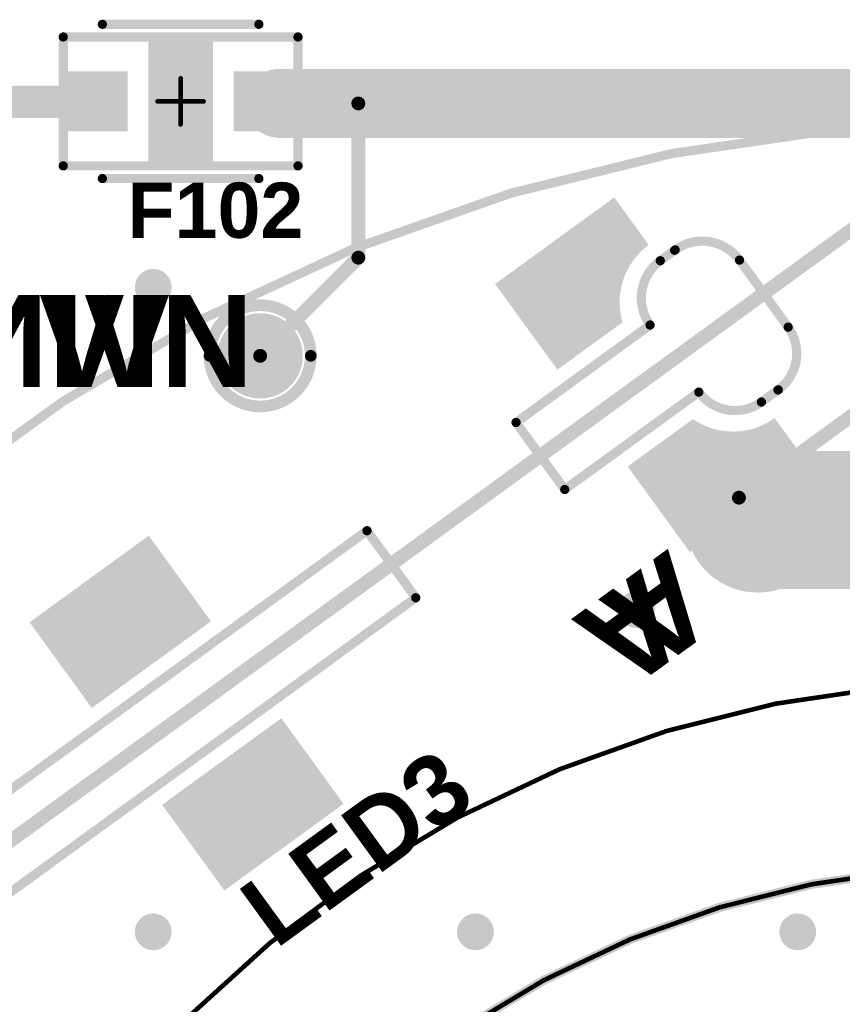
# Model space of a CAD drawing. Header units: inches. Extents: x -60 to 68, y -60 to 60.
# Tile 42 of 78: x -21 to -3, y 18 to 39. Entities that reach past the tile are written whole.
import ezdxf

# ---------------------------------------------------------------- set-up
doc = ezdxf.new("R2010")
doc.units = ezdxf.units.IN
for name, color, linetype in [('Bottom Copper', 5, 'Continuous'), ('Bottom Mask', 6, 'Continuous'), ('Bottom Overlay', 54, 'Continuous'), ('GUIDELINES', 56, 'Continuous'), ('Keep-Out Layer', 6, 'Continuous'), ('Mechanical 1', 6, 'Continuous'), ('Mechanical 2', 216, 'Continuous'), ('Multi-Layer', 9, 'Continuous'), ('Pad Holes', 156, 'Continuous'), ('PENTA', 56, 'Continuous'), ('Top Assembly', 56, 'Continuous'), ('Top Component Center', 56, 'Continuous'), ('Top Copper', 1, 'Continuous'), ('Top Mask', 216, 'Continuous'), ('Top Overlay', 2, 'Continuous'), ('Top Paste', 8, 'Continuous'), ('Via Holes', 16, 'Continuous')]:
    doc.layers.add(name, color=color, linetype=linetype)
doc.styles.add('Arial_Bold', font='txt', dxfattribs={"height": 0.2})

# ---------------------------------------------------------------- blocks, each defined once
blk = doc.blocks.new('LED_PR_113_S_____5')
at = {"layer": 'Bottom Copper'}
h = blk.add_hatch(color=5, dxfattribs=at)
edge = h.paths.add_edge_path()
edge.add_arc((0, 0), 1.4732, 0, 360)
at = {"layer": 'Bottom Mask'}
h = blk.add_hatch(color=6, dxfattribs=at)
edge = h.paths.add_edge_path()
edge.add_arc((0, 0), 1.5748, 0, 360)
at = {"layer": 'Multi-Layer'}
h = blk.add_hatch(color=9, dxfattribs=at)
edge = h.paths.add_edge_path()
edge.add_arc((0, 0), 1.4732, 0, 360)
at = {"layer": 'Pad Holes'}
h = blk.add_hatch(color=7, dxfattribs=at)
edge = h.paths.add_edge_path()
edge.add_arc((0, 0), 0.5999987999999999, 0, 360)
at = {"layer": 'Top Copper'}
h = blk.add_hatch(color=1, dxfattribs=at)
edge = h.paths.add_edge_path()
edge.add_arc((0, 0), 1.4732, 0, 360)
h = blk.add_hatch(color=1, dxfattribs=at)
edge = h.paths.add_edge_path()
edge.add_line((1.600006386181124, -2.599991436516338), (-0.1514730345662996, -2.599999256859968))
edge.add_arc((-1.599991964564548, -3.112119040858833), 1.536383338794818, 19.47090437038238, 90.00046174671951)
edge.add_line((-1.600004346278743, -1.575735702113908), (-1.600001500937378, -0.3000001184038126))
edge.add_line((-1.600001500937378, -0.3000001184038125), (1.60000523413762, -0.2999951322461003))
edge.add_line((1.60000523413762, -0.2999951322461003), (1.600006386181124, -2.599991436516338))
for points in [[(10.89998328, -2.59997448), (14.09998196, -2.59997448), (14.09998196, -0.29997908), (10.89998328, -0.29997908)], [(10.89998328, -7.49997738), (14.09998196, -7.49997738), (14.09998196, -5.19998198), (10.89998328, -5.19998198)]]:
    blk.add_hatch(color=1, dxfattribs=at).paths.add_polyline_path(points)
h = blk.add_hatch(color=1, dxfattribs=at)
edge = h.paths.add_edge_path()
edge.add_line((1.600009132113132, -5.200000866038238), (-0.1514719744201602, -5.199998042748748))
edge.add_arc((-1.599991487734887, -4.687873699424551), 1.536385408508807, 269.9995378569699, 340.5289425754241, ccw=False)
edge.add_line((-1.600003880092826, -6.22425910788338), (-1.600001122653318, -7.499995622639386))
edge.add_line((-1.600001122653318, -7.499995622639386), (1.600003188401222, -7.499998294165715))
edge.add_line((1.600003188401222, -7.499998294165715), (1.600009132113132, -5.200000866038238))
at = {"layer": 'Top Mask'}
h = blk.add_hatch(color=216, dxfattribs=at)
edge = h.paths.add_edge_path()
edge.add_arc((0, 0), 1.5748, 0, 360)
h = blk.add_hatch(color=216, dxfattribs=at)
edge = h.paths.add_edge_path()
edge.add_line((1.600006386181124, -2.599991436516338), (-0.1514730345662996, -2.599999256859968))
edge.add_arc((-1.599991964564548, -3.112119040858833), 1.536383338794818, 19.47090437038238, 90.00046174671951)
edge.add_line((-1.600004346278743, -1.575735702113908), (-1.600001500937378, -0.3000001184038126))
edge.add_line((-1.600001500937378, -0.3000001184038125), (1.60000523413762, -0.2999951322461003))
edge.add_line((1.60000523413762, -0.2999951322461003), (1.600006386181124, -2.599991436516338))
for points in [[(10.89998328, -2.59997448), (14.09998196, -2.59997448), (14.09998196, -0.29997908), (10.89998328, -0.29997908)], [(10.89998328, -7.49997738), (14.09998196, -7.49997738), (14.09998196, -5.19998198), (10.89998328, -5.19998198)]]:
    blk.add_hatch(color=216, dxfattribs=at).paths.add_polyline_path(points)
h = blk.add_hatch(color=216, dxfattribs=at)
edge = h.paths.add_edge_path()
edge.add_line((1.600009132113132, -5.200000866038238), (-0.1514719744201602, -5.199998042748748))
edge.add_arc((-1.599991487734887, -4.687873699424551), 1.536385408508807, 269.9995378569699, 340.5289425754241, ccw=False)
edge.add_line((-1.600003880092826, -6.22425910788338), (-1.600001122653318, -7.499995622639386))
edge.add_line((-1.600001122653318, -7.499995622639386), (1.600003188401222, -7.499998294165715))
edge.add_line((1.600003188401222, -7.499998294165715), (1.600009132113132, -5.200000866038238))
at = {"layer": 'Keep-Out Layer'}
for points in [[(-3.00000162, -3.00051216, 0.1999996, 0.1999996, -0.4142135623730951), (-2.02543156, -2.0259421, 0.1999996, 0.1999996, 0)], [(-1.57388306, -2.0259421, 0.1999996, 0.1999996, 0), (-2.01812144, -2.0259421, 0.1999996, 0.1999996, 0)], [(-1.57388306, -2.0259421, 0.1999996, 0.1999996, -0.4142135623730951), (-0.5998260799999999, -2.99999908, 0.1999996, 0.1999996, 0)], [(-2.99999908, -4.79999802, 0.1999996, 0.1999996, 0), (-2.99999908, -3.00050962, 0.1999996, 0.1999996, 0)], [(-0.5998260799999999, -2.99999908, 0.1999996, 0.1999996, -0.198912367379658), (-0.5998286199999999, -2.99999908, 0.1999996, 0.1999996, 0)], [(-0.5998235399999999, -3.00000162, 0.1999996, 0.1999996, 0), (-0.5998260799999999, -2.99999654, 0.1999996, 0.1999996, 0)], [(-0.5998209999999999, -2.999994, 0.1999996, 0.1999996, -0.6681786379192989), (-0.5998235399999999, -2.99999908, 0.1999996, 0.1999996, 0)], [(2.99999908, -2.999994, 0.1999996, 0.1999996, 0), (-0.5998209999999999, -2.99999654, 0.1999996, 0.1999996, 0)], [(3.00000162, -4.79999802, 0.1999996, 0.1999996, 0), (2.99999908, -2.999994, 0.1999996, 0.1999996, 0)], [(6.9999987, -4.79999802, 0.1999996, 0.1999996, 0), (7.00000124, -2.99999654, 0.1999996, 0.1999996, 0)], [(17.99999956, -2.99999654, 0.1999996, 0.1999996, 0), (7.00000124, -2.99999654, 0.1999996, 0.1999996, 0)], [(-1.99999854, -5.79999856, 0.1999996, 0.1999996, -0.4142135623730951), (-2.99999908, -4.79999802, 0.1999996, 0.1999996, 0)], [(-0.5999987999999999, -4.79999548, 0.1999996, 0.1999996, -0.4142135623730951), (-1.59999934, -5.79999602, 0.1999996, 0.1999996, 0)], [(3.00000162, -4.79999802, 0.1999996, 0.1999996, 0), (-0.59999626, -4.79999548, 0.1999996, 0.1999996, 0)], [(17.99999956, -4.79999802, 0.1999996, 0.1999996, 0), (6.9999987, -4.79999802, 0.1999996, 0.1999996, 0)], [(-1.59999426, -5.79999856, 0.1999996, 0.1999996, 0), (-1.98578216, -5.79999856, 0.1999996, 0.1999996, 0)]]:
    blk.add_lwpolyline(points, format="xyseb", dxfattribs=at)
for points in [[(-2.07543146, -2.0259421, 0.0999998, 0.0999998, 1), (-1.97543166, -2.0259421, 0.0999998, 0.0999998, 1)], [(-2.06812134, -2.0259421, 0.0999998, 0.0999998, 1), (-1.96812154, -2.0259421, 0.0999998, 0.0999998, 1)], [(-1.62388296, -2.0259421, 0.0999998, 0.0999998, 1), (-1.52388316, -2.0259421, 0.0999998, 0.0999998, 1)], [(-1.62388296, -2.0259421, 0.0999998, 0.0999998, 1), (-1.52388316, -2.0259421, 0.0999998, 0.0999998, 1)], [(-3.05000152, -3.00051216, 0.0999998, 0.0999998, 1), (-2.95000172, -3.00051216, 0.0999998, 0.0999998, 1)], [(-3.04999898, -3.00050962, 0.0999998, 0.0999998, 1), (-2.94999918, -3.00050962, 0.0999998, 0.0999998, 1)], [(-0.64982852, -2.99999908, 0.0999998, 0.0999998, 1), (-0.5498287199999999, -2.99999908, 0.0999998, 0.0999998, 1)], [(-0.64982598, -2.99999654, 0.0999998, 0.0999998, 1), (-0.54982618, -2.99999654, 0.0999998, 0.0999998, 1)], [(-0.64982598, -2.99999908, 0.0999998, 0.0999998, 1), (-0.54982618, -2.99999908, 0.0999998, 0.0999998, 1)], [(-0.64982598, -2.99999908, 0.0999998, 0.0999998, 1), (-0.54982618, -2.99999908, 0.0999998, 0.0999998, 1)], [(-0.64982344, -2.99999908, 0.0999998, 0.0999998, 1), (-0.54982364, -2.99999908, 0.0999998, 0.0999998, 1)], [(-0.64982344, -3.00000162, 0.0999998, 0.0999998, 1), (-0.54982364, -3.00000162, 0.0999998, 0.0999998, 1)], [(-0.6498208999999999, -2.999994, 0.0999998, 0.0999998, 1), (-0.5498211, -2.999994, 0.0999998, 0.0999998, 1)], [(-0.6498208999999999, -2.99999654, 0.0999998, 0.0999998, 1), (-0.5498211, -2.99999654, 0.0999998, 0.0999998, 1)], [(2.94999918, -2.999994, 0.0999998, 0.0999998, 1), (3.04999898, -2.999994, 0.0999998, 0.0999998, 1)], [(2.94999918, -2.999994, 0.0999998, 0.0999998, 1), (3.04999898, -2.999994, 0.0999998, 0.0999998, 1)], [(6.950001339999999, -2.99999654, 0.0999998, 0.0999998, 1), (7.05000114, -2.99999654, 0.0999998, 0.0999998, 1)], [(6.950001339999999, -2.99999654, 0.0999998, 0.0999998, 1), (7.05000114, -2.99999654, 0.0999998, 0.0999998, 1)], [(-3.04999898, -4.79999802, 0.0999998, 0.0999998, 1), (-2.94999918, -4.79999802, 0.0999998, 0.0999998, 1)], [(-3.04999898, -4.79999802, 0.0999998, 0.0999998, 1), (-2.94999918, -4.79999802, 0.0999998, 0.0999998, 1)], [(-0.6499986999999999, -4.79999548, 0.0999998, 0.0999998, 1), (-0.5499989, -4.79999548, 0.0999998, 0.0999998, 1)], [(-0.6499961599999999, -4.79999548, 0.0999998, 0.0999998, 1), (-0.54999636, -4.79999548, 0.0999998, 0.0999998, 1)], [(2.95000172, -4.79999802, 0.0999998, 0.0999998, 1), (3.05000152, -4.79999802, 0.0999998, 0.0999998, 1)], [(2.95000172, -4.79999802, 0.0999998, 0.0999998, 1), (3.05000152, -4.79999802, 0.0999998, 0.0999998, 1)], [(6.949998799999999, -4.79999802, 0.0999998, 0.0999998, 1), (7.049998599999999, -4.79999802, 0.0999998, 0.0999998, 1)], [(6.949998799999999, -4.79999802, 0.0999998, 0.0999998, 1), (7.049998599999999, -4.79999802, 0.0999998, 0.0999998, 1)], [(-2.04999844, -5.79999856, 0.0999998, 0.0999998, 1), (-1.94999864, -5.79999856, 0.0999998, 0.0999998, 1)], [(-2.03578206, -5.79999856, 0.0999998, 0.0999998, 1), (-1.93578226, -5.79999856, 0.0999998, 0.0999998, 1)], [(-1.64999924, -5.79999602, 0.0999998, 0.0999998, 1), (-1.54999944, -5.79999602, 0.0999998, 0.0999998, 1)], [(-1.64999416, -5.79999856, 0.0999998, 0.0999998, 1), (-1.54999436, -5.79999856, 0.0999998, 0.0999998, 1)]]:
    blk.add_lwpolyline(points, format="xyseb", close=True, dxfattribs=at)
at = {"layer": 'Bottom Overlay', "style": 'Arial_Bold', "text_generation_flag": 2}
blk.add_text('A', height=2.00000108, dxfattribs=at).set_placement((3.88605522, -0.64066928))
at = {"layer": 'Top Overlay', "style": 'Arial_Bold'}
blk.add_text('A', height=2.00000108, dxfattribs=at).set_placement((2.60100064, -0.64067436))
blk = doc.blocks.new('FP_YFF31HC_MFG_8')
at = {"layer": 'Top Copper'}
for points in [[(0.6499999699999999, 2.44999891), (0.6499999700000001, 1.14999897), (-0.6499999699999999, 1.14999897), (-0.6499999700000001, 2.44999891)], [(1.29999994, 0.6999998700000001), (1.29999994, -0.6999998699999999), (-1.29999994, -0.6999998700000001), (-1.29999994, 0.6999998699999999)], [(-0.6499999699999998, -2.45016147), (-0.6499999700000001, -1.15016153), (0.6499999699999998, -1.15016153), (0.6499999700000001, -2.45016147)]]:
    blk.add_hatch(color=1, dxfattribs=at).paths.add_polyline_path(points)
at = {"layer": 'Top Mask'}
for points in [[(0.6499999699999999, 2.44999891), (0.6499999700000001, 1.14999897), (-0.6499999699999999, 1.14999897), (-0.6499999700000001, 2.44999891)], [(-1.29985516, 0.6997827), (-1.29985516, -0.70021958), (-0.39985696, -0.70021958), (-0.39985696, 0.6997827)], [(0.39960296, 0.7004329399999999), (0.39960296, -0.6995693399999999), (1.29960116, -0.6995693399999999), (1.29960116, 0.7004329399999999)], [(-0.6499999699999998, -2.45016147), (-0.6499999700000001, -1.15016153), (0.6499999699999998, -1.15016153), (0.6499999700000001, -2.45016147)]]:
    blk.add_hatch(color=216, dxfattribs=at).paths.add_polyline_path(points)
at = {"layer": 'Top Paste'}
for points in [[(0.6499999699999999, 2.44999891), (0.6499999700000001, 1.14999897), (-0.6499999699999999, 1.14999897), (-0.6499999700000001, 2.44999891)], [(-1.29985516, 0.6997827), (-1.29985516, -0.70021958), (-0.39985696, -0.70021958), (-0.39985696, 0.6997827)], [(0.39960296, 0.7004329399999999), (0.39960296, -0.6995693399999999), (1.29960116, -0.6995693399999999), (1.29960116, 0.7004329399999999)], [(-0.6499999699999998, -2.45016147), (-0.6499999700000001, -1.15016153), (0.6499999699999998, -1.15016153), (0.6499999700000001, -2.45016147)]]:
    blk.add_hatch(color=8, dxfattribs=at).paths.add_polyline_path(points)
at = {"layer": 'Mechanical 1'}
for points in [[(-1.39999974, -2.54999998, 0.1999996, 0.1999996, 0), (-1.39999974, 2.54999998, 0.1999996, 0.1999996, 0)], [(1.39999974, 2.54999998, 0.1999996, 0.1999996, 0), (-1.39999974, 2.54999998, 0.1999996, 0.1999996, 0)], [(1.39999974, -2.54999998, 0.1999996, 0.1999996, 0), (1.39999974, 2.54999998, 0.1999996, 0.1999996, 0)], [(1.39999974, -2.54999998, 0.1999996, 0.1999996, 0), (-1.39999974, -2.54999998, 0.1999996, 0.1999996, 0)]]:
    blk.add_lwpolyline(points, format="xyseb", dxfattribs=at)
for points in [[(-1.44999964, 2.54999998, 0.0999998, 0.0999998, 1), (-1.34999984, 2.54999998, 0.0999998, 0.0999998, 1)], [(-1.44999964, 2.54999998, 0.0999998, 0.0999998, 1), (-1.34999984, 2.54999998, 0.0999998, 0.0999998, 1)], [(1.34999984, 2.54999998, 0.0999998, 0.0999998, 1), (1.44999964, 2.54999998, 0.0999998, 0.0999998, 1)], [(1.34999984, 2.54999998, 0.0999998, 0.0999998, 1), (1.44999964, 2.54999998, 0.0999998, 0.0999998, 1)], [(-1.44999964, -2.54999998, 0.0999998, 0.0999998, 1), (-1.34999984, -2.54999998, 0.0999998, 0.0999998, 1)], [(-1.44999964, -2.54999998, 0.0999998, 0.0999998, 1), (-1.34999984, -2.54999998, 0.0999998, 0.0999998, 1)], [(1.34999984, -2.54999998, 0.0999998, 0.0999998, 1), (1.44999964, -2.54999998, 0.0999998, 0.0999998, 1)], [(1.34999984, -2.54999998, 0.0999998, 0.0999998, 1), (1.44999964, -2.54999998, 0.0999998, 0.0999998, 1)]]:
    blk.add_lwpolyline(points, format="xyseb", close=True, dxfattribs=at)
at = {"layer": 'Top Assembly'}
for points in [[(1.39999974, 2.54999998, 0.1999996, 0.1999996, 0), (-1.39999974, 2.54999998, 0.1999996, 0.1999996, 0)], [(-1.39999974, -2.54999998, 0.1999996, 0.1999996, 0), (-1.39999974, 2.54999998, 0.1999996, 0.1999996, 0)], [(1.39999974, -2.54999998, 0.1999996, 0.1999996, 0), (1.39999974, 2.54999998, 0.1999996, 0.1999996, 0)], [(1.39999974, -2.54999998, 0.1999996, 0.1999996, 0), (-1.39999974, -2.54999998, 0.1999996, 0.1999996, 0)]]:
    blk.add_lwpolyline(points, format="xyseb", dxfattribs=at)
for points in [[(-1.44999964, 2.54999998, 0.0999998, 0.0999998, 1), (-1.34999984, 2.54999998, 0.0999998, 0.0999998, 1)], [(-1.44999964, 2.54999998, 0.0999998, 0.0999998, 1), (-1.34999984, 2.54999998, 0.0999998, 0.0999998, 1)], [(1.34999984, 2.54999998, 0.0999998, 0.0999998, 1), (1.44999964, 2.54999998, 0.0999998, 0.0999998, 1)], [(1.34999984, 2.54999998, 0.0999998, 0.0999998, 1), (1.44999964, 2.54999998, 0.0999998, 0.0999998, 1)], [(-1.44999964, -2.54999998, 0.0999998, 0.0999998, 1), (-1.34999984, -2.54999998, 0.0999998, 0.0999998, 1)], [(-1.44999964, -2.54999998, 0.0999998, 0.0999998, 1), (-1.34999984, -2.54999998, 0.0999998, 0.0999998, 1)], [(1.34999984, -2.54999998, 0.0999998, 0.0999998, 1), (1.44999964, -2.54999998, 0.0999998, 0.0999998, 1)], [(1.34999984, -2.54999998, 0.0999998, 0.0999998, 1), (1.44999964, -2.54999998, 0.0999998, 0.0999998, 1)]]:
    blk.add_lwpolyline(points, format="xyseb", close=True, dxfattribs=at)
at = {"layer": 'Top Component Center'}
for points in [[(0, -0.499999, 0.0999998, 0.0999998, 0), (0, 0.499999, 0.0999998, 0.0999998, 0)], [(0.499999, 0, 0.0999998, 0.0999998, 0), (-0.499999, 0, 0.0999998, 0.0999998, 0)]]:
    blk.add_lwpolyline(points, format="xyseb", dxfattribs=at)
for points in [[(-0.02499868, 0.499999, 0.0499999, 0.0499999, 1), (0.02499868, 0.499999, 0.0499999, 0.0499999, 1)], [(-0.5249976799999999, 0, 0.0499999, 0.0499999, 1), (-0.47500032, 0, 0.0499999, 0.0499999, 1)], [(0.47500032, 0, 0.0499999, 0.0499999, 1), (0.5249976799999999, 0, 0.0499999, 0.0499999, 1)], [(-0.02499868, -0.499999, 0.0499999, 0.0499999, 1), (0.02499868, -0.499999, 0.0499999, 0.0499999, 1)]]:
    blk.add_lwpolyline(points, format="xyseb", close=True, dxfattribs=at)
at = {"layer": 'Top Overlay'}
for points in [[(0.12500102, 3.14999624, 0.5999987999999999, 0.5999987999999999, 1), (-0.12500102, 3.14999624, 0.5999987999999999, 0.5999987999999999, 1)], [(-0.27500072, 3.14999624, 0.2999994, 0.2999994, 1), (0.02499868, 3.14999624, 0.2999994, 0.2999994, 1)], [(-0.02499868, 3.14999624, 0.2999994, 0.2999994, 1), (0.27500072, 3.14999624, 0.2999994, 0.2999994, 1)], [(-1.72499782, 1.69999914, 0.0999998, 0.0999998, 1), (-1.62499802, 1.69999914, 0.0999998, 0.0999998, 1)], [(1.62499802, 1.69999914, 0.0999998, 0.0999998, 1), (1.72499782, 1.69999914, 0.0999998, 0.0999998, 1)], [(-1.72500036, -1.69999914, 0.0999998, 0.0999998, 1), (-1.62500056, -1.69999914, 0.0999998, 0.0999998, 1)], [(1.62500056, -1.69999914, 0.0999998, 0.0999998, 1), (1.72500036, -1.69999914, 0.0999998, 0.0999998, 1)]]:
    blk.add_lwpolyline(points, format="xyseb", close=True, dxfattribs=at)
for points in [[(-1.67500046, -1.69999914, 0.1999996, 0.1999996, 0), (-1.67499792, 1.69999914, 0.1999996, 0.1999996, 0)], [(1.67500046, -1.69999914, 0.1999996, 0.1999996, 0), (1.67499792, 1.69999914, 0.1999996, 0.1999996, 0)]]:
    blk.add_lwpolyline(points, format="xyseb", dxfattribs=at)
blk = doc.blocks.new('TEST_POINT_TH_82')
at = {"layer": 'Bottom Copper'}
h = blk.add_hatch(color=5, dxfattribs=at)
edge = h.paths.add_edge_path()
edge.add_arc((0, 0), 0.8249996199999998, 0, 360)
at = {"layer": 'Bottom Mask'}
h = blk.add_hatch(color=6, dxfattribs=at)
edge = h.paths.add_edge_path()
edge.add_arc((0, 0), 0.92659962, 0, 360)
at = {"layer": 'Multi-Layer'}
h = blk.add_hatch(color=9, dxfattribs=at)
edge = h.paths.add_edge_path()
edge.add_arc((0, 0), 0.8249996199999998, 0, 360)
at = {"layer": 'Pad Holes'}
h = blk.add_hatch(color=7, dxfattribs=at)
edge = h.paths.add_edge_path()
edge.add_arc((0, 0), 0.499999, 0, 360)
at = {"layer": 'Top Copper'}
h = blk.add_hatch(color=1, dxfattribs=at)
edge = h.paths.add_edge_path()
edge.add_arc((0, 0), 0.8249996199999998, 0, 360)
at = {"layer": 'Top Mask'}
h = blk.add_hatch(color=216, dxfattribs=at)
edge = h.paths.add_edge_path()
edge.add_arc((0, 0), 0.92659962, 0, 360)
at = {"layer": 'Bottom Overlay'}
for points in [[(1.10000034, 0, 0.254, 0.254, 1), (-1.10000034, 0, 0.254, 0.254, 1)], [(-1.16350034, 0, 0.127, 0.127, 1), (-1.03650034, 0, 0.127, 0.127, 1)], [(1.03650034, 0, 0.127, 0.127, 1), (1.16350034, 0, 0.127, 0.127, 1)]]:
    blk.add_lwpolyline(points, format="xyseb", close=True, dxfattribs=at)
at = {"layer": 'Top Overlay'}
for points in [[(1.10000034, 0, 0.254, 0.254, 1), (-1.10000034, 0, 0.254, 0.254, 1)], [(-1.16350034, 0, 0.127, 0.127, 1), (-1.03650034, 0, 0.127, 0.127, 1)], [(1.03650034, 0, 0.127, 0.127, 1), (1.16350034, 0, 0.127, 0.127, 1)]]:
    blk.add_lwpolyline(points, format="xyseb", close=True, dxfattribs=at)
at = {"layer": 'Bottom Overlay', "style": 'Arial_Bold', "text_generation_flag": 2}
blk.add_text('VIN', height=2.00000108, rotation=360, dxfattribs=at).set_placement((-1.96170296, -0.67567556))

msp = doc.modelspace()

# ---------------------------------------------------------------- hatches: boundary and pattern name
at = {"layer": 'Bottom Copper'}
h = msp.add_hatch(color=5, dxfattribs=at)
edge = h.paths.add_edge_path()
edge.add_arc((-18.39798708, 33.5640172), 0.3999992, 0, 360)
h = msp.add_hatch(color=5, dxfattribs=at)
edge = h.paths.add_edge_path()
edge.add_arc((-7.89798522, 26.56401596), 0.3999992, 0, 360)
h = msp.add_hatch(color=5, dxfattribs=at)
edge = h.paths.add_edge_path()
edge.add_arc((-18.39798708, 19.56401472), 0.3999992, 0, 360)
h = msp.add_hatch(color=5, dxfattribs=at)
edge = h.paths.add_edge_path()
edge.add_arc((-11.39798584, 19.56401472), 0.3999992, 0, 360)
h = msp.add_hatch(color=5, dxfattribs=at)
edge = h.paths.add_edge_path()
edge.add_arc((-4.3979846, 19.56401472), 0.3999992, 0, 360)
at = {"layer": 'Top Copper'}
h = msp.add_hatch(color=1, dxfattribs=at)
edge = h.paths.add_edge_path()
edge.add_arc((-18.39798708, 33.5640172), 0.3999992, 0, 360)
h = msp.add_hatch(color=1, dxfattribs=at)
edge = h.paths.add_edge_path()
edge.add_arc((-7.89798522, 26.56401596), 0.3999992, 0, 360)
h = msp.add_hatch(color=1, dxfattribs=at)
edge = h.paths.add_edge_path()
edge.add_arc((-18.39798708, 19.56401472), 0.3999992, 0, 360)
h = msp.add_hatch(color=1, dxfattribs=at)
edge = h.paths.add_edge_path()
edge.add_arc((-11.39798584, 19.56401472), 0.3999992, 0, 360)
h = msp.add_hatch(color=1, dxfattribs=at)
edge = h.paths.add_edge_path()
edge.add_arc((-4.3979846, 19.56401472), 0.3999992, 0, 360)
at = {"layer": 'Via Holes'}
h = msp.add_hatch(color=7, dxfattribs=at)
edge = h.paths.add_edge_path()
edge.add_arc((-18.39798708, 33.5640172), 0.1999996, 0, 360)
h = msp.add_hatch(color=7, dxfattribs=at)
edge = h.paths.add_edge_path()
edge.add_arc((-7.89798522, 26.56401596), 0.1999996, 0, 360)
h = msp.add_hatch(color=7, dxfattribs=at)
edge = h.paths.add_edge_path()
edge.add_arc((-18.39798708, 19.56401472), 0.1999996, 0, 360)
h = msp.add_hatch(color=7, dxfattribs=at)
edge = h.paths.add_edge_path()
edge.add_arc((-11.39798584, 19.56401472), 0.1999996, 0, 360)
h = msp.add_hatch(color=7, dxfattribs=at)
edge = h.paths.add_edge_path()
edge.add_arc((-4.3979846, 19.56401472), 0.1999996, 0, 360)

# ---------------------------------------------------------------- linework, layer by layer
at = {"layer": 'Bottom Copper'}
msp.add_lwpolyline([(-5.26899886, 28.50799988, 2.99999908, 2.99999908, 0), (5.354942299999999, 28.50799988, 2.99999908, 2.99999908, 0)], format="xyseb", dxfattribs=at)
msp.add_lwpolyline([(-6.018997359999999, 28.50799988, 1.49999954, 1.49999954, 1), (-4.51900036, 28.50799988, 1.49999954, 1.49999954, 1)], format="xyseb", close=True, dxfattribs=at)
at = {"layer": 'GUIDELINES'}
for points in [[(25.0000008, 5.08e-06, 0.0999998, 0.0999998, 1), (-25.0000008, 5.08e-06, 0.0999998, 0.0999998, 1)], [(21.00000118, 5.08e-06, 0.0999998, 0.0999998, 1), (-21.00000118, 5.08e-06, 0.0999998, 0.0999998, 1)]]:
    msp.add_lwpolyline(points, format="xyseb", close=True, dxfattribs=at)
at = {"layer": 'Mechanical 2'}
msp.add_lwpolyline([(21.00000118, 5.08e-06, 0.1999996, 0.1999996, 1), (-21.00000118, 5.08e-06, 0.1999996, 0.1999996, 1)], format="xyseb", close=True, dxfattribs=at)
at = {"layer": 'PENTA'}
for points in [[(-35.34112058, 11.48302758, 0.2999994, 0.2999994, 0), (0, 37.15985202, 0.2999994, 0.2999994, 0)], [(-35.34112058, 11.48302758, 0.1999996, 0.1999996, -0.3249197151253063), (0, 37.15985202, 0.1999996, 0.1999996, 0)], [(-5.67457082, 28.99463086, 0.2999994, 0.2999994, 0), (-0.000127, 33.11735565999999, 0.2999994, 0.2999994, 0)], [(-5.67457082, 28.99463086, 0.2999994, 0.2999994, 0), (0, 28.99463086, 0.2999994, 0.2999994, 0)]]:
    msp.add_lwpolyline(points, format="xyseb", dxfattribs=at)
msp.add_lwpolyline([(-5.749569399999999, 28.99463086, 0.1499997, 0.1499997, 1), (-5.59957224, 28.99463086, 0.1499997, 0.1499997, 1)], format="xyseb", close=True, dxfattribs=at)
msp.add_lwpolyline([(-5.749569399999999, 28.99463086, 0.1499997, 0.1499997, 1), (-5.59957224, 28.99463086, 0.1499997, 0.1499997, 1)], format="xyseb", close=True, dxfattribs=at)
at = {"layer": 'Top Copper'}
for points in [[(-15.65779952, 37.55789796, 1.49999954, 1.49999954, 0), (-13.94297948, 37.55789796, 1.49999954, 1.49999954, 0)], [(-13.94297948, 37.55789796, 1.49999954, 1.49999954, 0), (0.27809952, 37.5579005, 1.49999954, 1.49999954, 0)], [(-23.12824178, 37.59030074, 0.7000011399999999, 0.7000011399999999, 0), (-19.60310024, 37.59030074, 0.7000011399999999, 0.7000011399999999, 0)], [(-13.94297694, 34.20722394, 0.2999994, 0.2999994, 0), (-13.94297694, 37.55789796, 0.2999994, 0.2999994, 0)], [(-16.0749996, 32.07520128, 0.2999994, 0.2999994, 0), (-13.94297694, 34.20722394, 0.2999994, 0.2999994, 0)]]:
    msp.add_lwpolyline(points, format="xyseb", dxfattribs=at)
for points in [[(-16.03280004, 37.55789796, 0.7499985, 0.7499985, 1), (-15.282799, 37.55789796, 0.7499985, 0.7499985, 1)], [(-14.31798, 37.55789796, 0.7499985, 0.7499985, 1), (-13.56797896, 37.55789796, 0.7499985, 0.7499985, 1)], [(-14.31798, 37.55789796, 0.7499985, 0.7499985, 1), (-13.56797896, 37.55789796, 0.7499985, 0.7499985, 1)], [(-19.77810116, 37.59030074, 0.3499993, 0.3499993, 1), (-19.42809932, 37.59030074, 0.3499993, 0.3499993, 1)], [(-14.01797552, 37.55789796, 0.1499997, 0.1499997, 1), (-13.86797836, 37.55789796, 0.1499997, 0.1499997, 1)], [(-14.01797552, 34.20722394, 0.1499997, 0.1499997, 1), (-13.86797836, 34.20722394, 0.1499997, 0.1499997, 1)], [(-14.01797552, 34.20722394, 0.1499997, 0.1499997, 1), (-13.86797836, 34.20722394, 0.1499997, 0.1499997, 1)], [(-16.14999818, 32.07520128, 0.1499997, 0.1499997, 1), (-16.00000102, 32.07520128, 0.1499997, 0.1499997, 1)]]:
    msp.add_lwpolyline(points, format="xyseb", close=True, dxfattribs=at)

# ---------------------------------------------------------------- block references
for name, p, rotation in [('FP_YFF31HC_MFG_8', (-17.80293874, 37.60110082), 270), ('LED_PR_113_S_____5', (-5.26899886, 28.50799988), 216)]:
    msp.add_blockref(name, p, dxfattribs=dict(rotation=rotation))
msp.add_blockref('TEST_POINT_TH_82', (-16.0749996, 32.07520128))

# ---------------------------------------------------------------- texts
at = {"layer": 'Top Overlay', "style": 'Arial_Bold'}
for s, height, p in [('F102', 1.20000014, (-18.9573916, 34.63714434)), ('VIN', 2.00000108, (-20.87900066, 31.39952572))]:
    msp.add_text(s, height=height, dxfattribs=at).set_placement(p)
msp.add_text('LED3', height=1.524, rotation=36, dxfattribs=at).set_placement((-15.73600866, 19.17983718))

doc.saveas('drawing.dxf')
